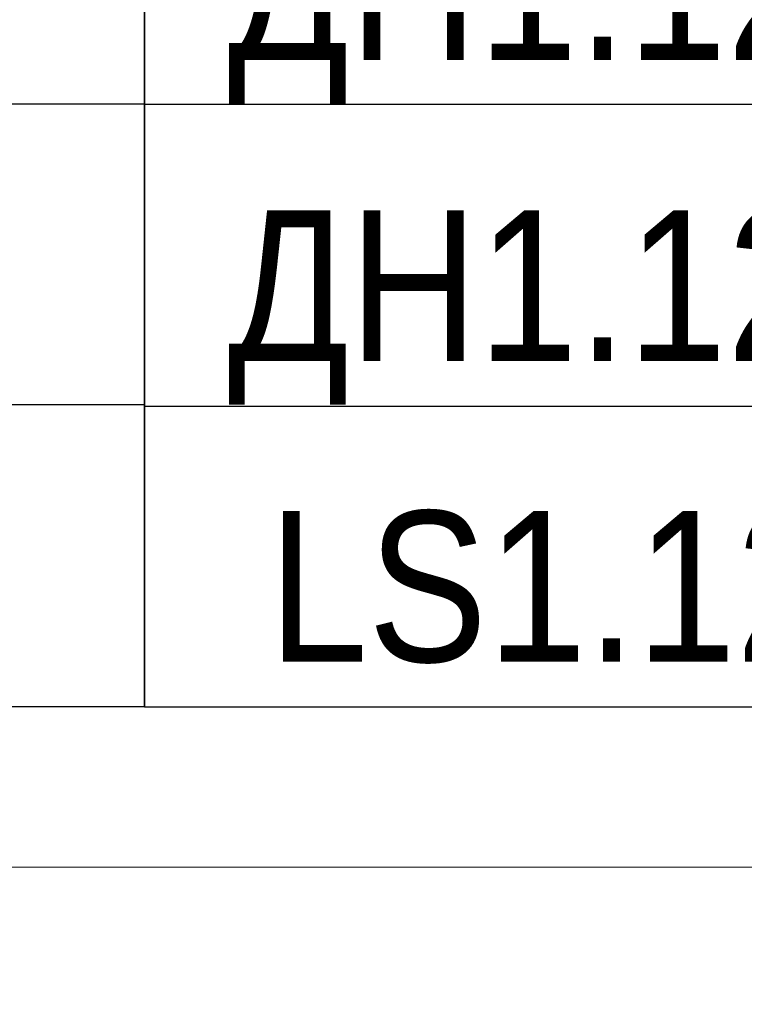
# Model space of a CAD drawing. Header units: millimetres. Extents: x 2069 to 83669, y 801 to 118701.
# Tile 83 of 145: x 42790 to 43993, y 48376 to 50009. Entities that reach past the tile are written whole.
import ezdxf
from ezdxf import colors
from ezdxf.entities.mleader import LeaderData, LeaderLine
from ezdxf.enums import TextEntityAlignment as Align
from ezdxf.math import Vec2, Vec3

# ---------------------------------------------------------------- set-up
doc = ezdxf.new("R2018")
doc.units = ezdxf.units.MM
doc.set_wipeout_variables(frame=1)
doc.linetypes.add('ADSK_Линия сетки', pattern=[25, 20, -2.5, 0, -2.5])
for name, color, linetype, lineweight in [('КИП_выноска', 6, 'Continuous', 25), ('Оси', 7, 'Continuous', 9), ('Парковка', 7, 'Continuous', 18)]:
    doc.layers.add(name, color=color, linetype=linetype, lineweight=lineweight)
doc.styles.add('Arial', font='arial.ttf', dxfattribs={"width": 0.85, "height": 350})
doc.styles.add('GOST 2.304', font='simplex.shx', dxfattribs={"width": 0.65, "oblique": 15})
doc.styles.get("Standard").update_dxf_attribs({"font": 'arial.ttf'})

# ---------------------------------------------------------------- blocks, each defined once
blk = doc.blocks.new('199_Парковочные места 3 класса и МГН - Малый класс-V22-Оборудование_B2_-11_400__На лист секция 6_-11_400')
at = {"layer": 'Парковка', "color": 253, "true_color": 0xaaaaaa}
blk.add_line((0, 0), (2500, 0), dxfattribs=at)
blk = doc.blocks.new('135_SLK_GD_AR_rvt-1-Оборудование_B2_-11_400__На лист секция 6_-11_400')
at = {"layer": 'Парковка', "color": 253, "lineweight": 18, "true_color": 0xaaaaaa}
blk.add_blockref('199_Парковочные места 3 класса и МГН - Малый класс-V22-Оборудование_B2_-11_400__На лист секция 6_-11_400', (-13015609.7, -9242250.3), dxfattribs=at)
blk = doc.blocks.new('A$C946fac60')
at = {"layer": 'Оси', "color": 253, "linetype": 'ADSK_Линия сетки', "true_color": 0xaaaaaa}
blk.add_line((78533.6, 26731.6), (800, 26731.6), dxfattribs=at)
at = {"lineweight": 5}
blk.add_blockref('135_SLK_GD_AR_rvt-1-Оборудование_B2_-11_400__На лист секция 6_-11_400', (13055312.4, 9268031.9), dxfattribs=at)
blk = doc.blocks.new('_None')
blk = doc.blocks.new('*U216')
at = {"color": 0, "linetype": 'Continuous', "lineweight": 30, "ltscale": 75, "width": 0.85, "flags": 104}
blk.add_attdef('ПРИМЕЧАНИЕ_1', text='', height=2.5, dxfattribs=at).set_placement((8, 3.611), align=Align.BOTTOM_CENTER)
at = {"color": 0, "lineweight": 30, "style": 'GOST 2.304', "width": 0.85}
for tag, p in [('ИМЯ_КАБЕЛЯ_2', (8, -7.5)), ('ИМЯ_КАБЕЛЯ_3', (8, -12.5)), ('ИМЯ_КАБЕЛЯ_4', (8, -17.5)), ('ИМЯ_КАБЕЛЯ_5', (8, -22.5)), ('ИМЯ_КАБЕЛЯ_6', (8, -27.5)), ('ИМЯ_КАБЕЛЯ_7', (8, -32.5)), ('ИМЯ_КАБЕЛЯ_8', (8, -37.5)), ('ИМЯ_КАБЕЛЯ_9', (8, -42.5))]:
    blk.add_attdef(tag, text='', height=2.5, dxfattribs=at).set_placement(p, align=Align.BOTTOM_CENTER)
at = {"color": 0, "lineweight": 30, "width": 0.85, "flags": 104}
blk.add_attdef('ПРИМЕЧАНИЕ_2', text='', height=2.5, dxfattribs=at).set_placement((8, -7.53), align=Align.BOTTOM_CENTER)
at = {"linetype": 'Continuous'}
blk.add_wipeout([(0, 2.5), (16, 2.5), (16, -2.5), (0, -2.5)], dxfattribs=at)
at = {"color": 0}
blk.add_line((0, -2.5), (0, 0), dxfattribs=at)
at = {"color": 0, "linetype": 'Continuous'}
blk.add_lwpolyline([(0, -2.5), (16, -2.5), (16, 2.5), (0, 2.5)], close=True, dxfattribs=at)
at = {"color": 0, "lineweight": 30, "style": 'GOST 2.304', "width": 0.85}
blk.add_attdef('ИМЯ_КАБЕЛЯ_1', text='', height=2.5, dxfattribs=at).set_placement((8, -2.5), align=Align.BOTTOM_CENTER)

msp = doc.modelspace()

# ---------------------------------------------------------------- block references
msp.add_blockref('A$C946fac60', (2954.3, 22822.3))

# ---------------------------------------------------------------- next in the draw order: leaders
at = {"layer": 'КИП_выноска'}
ml = msp.add_multileader_mtext('Standard', dxfattribs=at)
ml.set_content('LS1.12.1...LS1.12.4\\PДН1.12.1, ДН1.12.2', color=256, style='Arial')
ml.set_leader_properties(color=256, linetype='ByLayer', lineweight=-1)
ml.set_arrow_properties(name='NONE')
ml.build(insert=Vec2(0, 0))
ml.multileader.update_dxf_attribs({"has_dogleg": 0, "text_left_attachment_type": 6, "text_right_attachment_type": 6, "dogleg_length": 0.5, "arrow_head_size": 300})
ctx = ml.context
ctx.base_point, ctx.char_height, ctx.arrow_head_size, ctx.landing_gap_size, ctx.plane_origin = Vec3(41392.7, 50947.8), 250, 300, 100, Vec3(47265.3, 48387.2)
ctx.left_attachment, ctx.right_attachment = 6, 6
notes = []
notes.append((ctx, [(0, (1, 1, 0), (41392.2, 50947.8), (1, 0), 0.5, [(0, [(38917, 47894.1)], 0, [])])]))
ctx.mtext.insert, ctx.mtext.width, ctx.mtext.flow_direction = Vec3(41492.7, 51256.1), 3078.848, 5
ctx.mtext.has_bg_fill, ctx.mtext.bg_color, ctx.mtext.bg_scale_factor, ctx.mtext.bg_transparency, ctx.mtext.use_window_bg_color = 1, -1027028792, 1.5, 0, 1
for ctx, leaders in notes:
    for number, flags, end, landing, length, lines in leaders:
        leader = LeaderData()
        leader.index, (leader.has_last_leader_line, leader.has_dogleg_vector, leader.attachment_direction) = number, flags
        leader.last_leader_point, leader.dogleg_vector, leader.dogleg_length = Vec3(end), Vec3(landing), length
        for number, points, colour, breaks in lines:
            line = LeaderLine()
            line.index, line.vertices, line.color, line.breaks = number, Vec3.list(points), colors.encode_raw_color(colour), breaks
            leader.lines.append(line)
        ctx.leaders.append(leader)

# ---------------------------------------------------------------- next in the draw order: block references
at = {"layer": 'КИП_выноска', "xscale": 100, "yscale": 100, "zscale": 100}
msp.add_blockref('*U216', (41397.2, 50118.5), dxfattribs=at)

# ---------------------------------------------------------------- next in the draw order: block references
msp.add_blockref('*U216', (41397.2, 49619.5), dxfattribs=at)

# ---------------------------------------------------------------- next in the draw order: block references
msp.add_blockref('*U216', (41397.2, 49120.5), dxfattribs=at)

# ---------------------------------------------------------------- next in the draw order: block references
at = {"layer": 'КИП_выноска'}
ref = msp.add_blockref('*U216', (42997.2, 49119.5), dxfattribs=dict(at, xscale=100, yscale=100, zscale=100))
lines = msp.add_mtext('\\W0.8500;', dxfattribs={"layer": '0', "color": 0, "linetype": 'Continuous', "lineweight": 30, "ltscale": 75, "insert": (43797.2, 49480.6), "char_height": 2.5, "attachment_point": 1})
ref.add_attrib('ПРИМЕЧАНИЕ_1', '', (43797.2, 49480.6), dxfattribs={"flags": 104}).embed_mtext(lines)
ref.add_attrib('ИМЯ_КАБЕЛЯ_1', 'LS1.12.4', dxfattribs={"layer": '0', "color": 0, "lineweight": 30, "height": 250, "style": 'Arial', "width": 0.85}).set_placement((43797.2, 48869.5), align=Align.BOTTOM_CENTER)

# ---------------------------------------------------------------- next in the draw order: block references
ref = msp.add_blockref('*U216', (42997.2, 50117.5), dxfattribs=dict(at, xscale=100, yscale=100, zscale=100))
ref.add_attrib('ИМЯ_КАБЕЛЯ_1', 'ДН1.12.1 ', dxfattribs={"layer": '0', "color": 0, "lineweight": 30, "height": 250, "style": 'Arial', "width": 0.85}).set_placement((43797.2, 49867.5), align=Align.BOTTOM_CENTER)
lines = msp.add_mtext('\\W0.8500;', dxfattribs={"layer": '0', "color": 0, "lineweight": 30, "insert": (43797.2, 49364.5), "char_height": 2.5, "attachment_point": 1})
ref.add_attrib('ПРИМЕЧАНИЕ_2', '', (43797.2, 49364.5), dxfattribs={"flags": 104}).embed_mtext(lines)

# ---------------------------------------------------------------- next in the draw order: block references
ref = msp.add_blockref('*U216', (42997.2, 49618.5), dxfattribs=dict(at, xscale=100, yscale=100, zscale=100))
lines = msp.add_mtext('\\W0.8500;', dxfattribs={"layer": '0', "color": 0, "linetype": 'Continuous', "lineweight": 30, "ltscale": 75, "insert": (43797.2, 49979.5), "char_height": 2.5, "attachment_point": 1})
ref.add_attrib('ПРИМЕЧАНИЕ_1', '', (43797.2, 49979.5), dxfattribs={"flags": 104}).embed_mtext(lines)
ref.add_attrib('ИМЯ_КАБЕЛЯ_1', 'ДН1.12.2 ', dxfattribs={"layer": '0', "color": 0, "lineweight": 30, "height": 250, "style": 'Arial', "width": 0.85}).set_placement((43797.2, 49368.5), align=Align.BOTTOM_CENTER)
lines = msp.add_mtext('\\W0.8500;', dxfattribs={"layer": '0', "color": 0, "lineweight": 30, "insert": (43797.2, 48865.5), "char_height": 2.5, "attachment_point": 1})
ref.add_attrib('ПРИМЕЧАНИЕ_2', '', (43797.2, 48865.5), dxfattribs={"flags": 104}).embed_mtext(lines)

doc.saveas('drawing.dxf')
